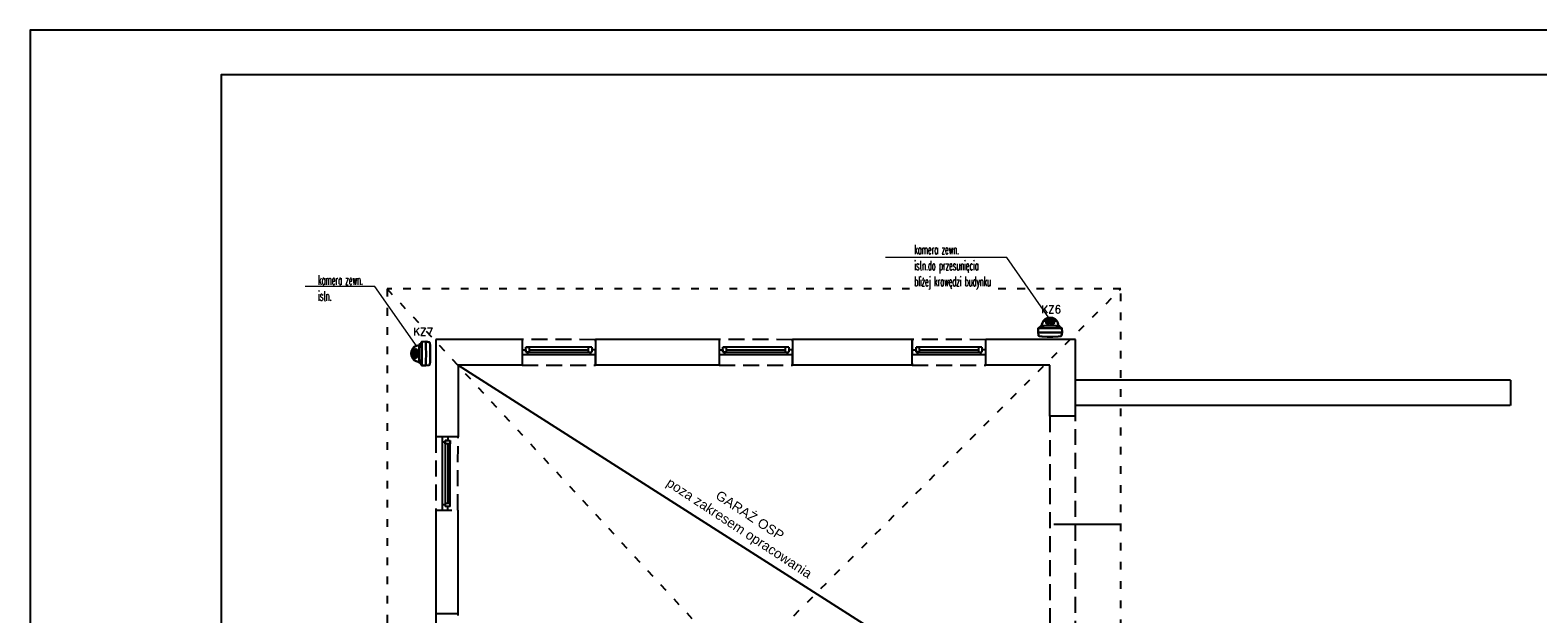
# Model space of a CAD drawing. Header units: millimetres. Extents: x 19325 to 32410, y -4876 to 2807.
# Tile 68 of 72: x 23793 to 26150, y -2077 to -1165. Entities that reach past the tile are written whole.
import ezdxf
from ezdxf import colors
from ezdxf.entities.mleader import LeaderData, LeaderLine
from ezdxf.math import Vec2, Vec3

# ---------------------------------------------------------------- set-up
doc = ezdxf.new("R2010")
doc.units = ezdxf.units.MM
doc.linetypes.add('ACAD_ISO03W100', pattern=[30, 12, -18])
doc.linetypes.add('DASHED', pattern=[0.75, 0.5, -0.25])
for name, color, linetype, lineweight in [('.WK_WODA_OPIS', 7, 'Continuous', 13), ('Avizio_CCTV', 1, 'Continuous', 30), ('e', 1, 'Continuous', 40)]:
    doc.layers.add(name, color=color, linetype=linetype, lineweight=lineweight)
for name, color, linetype in [('A_okno', 3, 'Continuous'), ('A_opis pom', 1, 'Continuous'), ('A_opis stolarki', 3, 'Continuous'), ('A_SC_MUROWANA_DZIAŁOWA', 42, 'Continuous'), ('A_schody', 3, 'Continuous'), ('A_scianazew', 42, 'Continuous')]:
    doc.layers.add(name, color=color, linetype=linetype)
doc.styles.add('SIMPLEX', font='simplex.shx')
doc.styles.get("Standard").update_dxf_attribs({"font": 'arial.ttf'})
doc.styles.add('WYMIARY', font='romans.shx', dxfattribs={"width": 0.7})

# ---------------------------------------------------------------- blocks, each defined once
blk = doc.blocks.new('AAT_KOPUŁA')
at = {"color": 1}
for points in [[(-8.2, -11), (-9, -10.9), (-9.8, -9.9), (-10.8, -9.1), (-11.8, -8.5), (-11.9, -4.6), (-11.5, -1.2), (-10.7, -0.5), (-8, -0.2), (-2.9, 0), (0, 0)], [(8.2, -11), (9, -10.9), (9.7, -9.9), (10.7, -9.1), (11.7, -8.5), (11.9, -4.6), (11.5, -1.2), (10.7, -0.5), (8, -0.2), (2.8, 0), (0, 0)], [(-11.9, -4.6), (-10.4, -4.4), (-6.4, -4.3), (0.1, -4.2), (7.5, -4.3), (10.6, -4.4), (11.9, -4.6)], [(-11.8, -8.5), (-6.7, -8.5), (2.6, -8.4), (11.7, -8.5)], [(-0.1, -18.9), (-2.4, -18.7), (-4.9, -17.4), (-6.6, -15.9), (-7.7, -14), (-8.1, -12.1), (-8.2, -11), (0, -11.2)], [(0, -18.9), (2.3, -18.7), (4.9, -17.4), (6.6, -15.9), (7.6, -14), (8.1, -12.1), (8.2, -11), (0, -11.2)]]:
    blk.add_lwpolyline(points, dxfattribs=at)
for points in [[(-8, -9.5), (-7.6, -10), (-7.2, -10.2), (-6.8, -10.2), (-6.8, -9.9), (-7.1, -9.6), (-7.5, -9.3), (-7.9, -9.1), (-8.1, -9.1), (-8.2, -9.3), (-8.1, -9.4)], [(-3.8, -15.3), (-3.9, -14.9), (-4.3, -14.8), (-4.7, -14.9), (-4.8, -15.2), (-4.7, -15.5), (-4.4, -15.7), (-4, -15.7), (-3.9, -15.6), (-3.8, -15.4)], [(-3.2, -13.8), (-3.4, -13.5), (-3.7, -13.4), (-4.1, -13.4), (-4.3, -13.9), (-4.2, -14.3), (-3.9, -14.4), (-3.4, -14.4), (-3.2, -14.2), (-3.2, -14)], [(-2.4, -15.2), (-2.5, -14.8), (-2.8, -14.7), (-3.3, -14.8), (-3.4, -15.1), (-3.3, -15.4), (-3, -15.6), (-2.6, -15.6), (-2.5, -15.5), (-2.4, -15.3)], [(-1.6, -12.7), (-1.9, -12.4), (-2.2, -12.3), (-2.6, -12.3), (-2.8, -12.8), (-2.6, -13.2), (-2.3, -13.3), (-1.9, -13.3), (-1.7, -13.1), (-1.6, -12.9)], [(-1.3, -14.2), (-1.6, -13.9), (-1.9, -13.7), (-2.3, -13.8), (-2.5, -14.2), (-2.3, -14.6), (-2, -14.8), (-1.6, -14.8), (-1.4, -14.6), (-1.3, -14.4)], [(-0.2, -11.8), (-0.4, -11.9), (-0.7, -12.2), (-0.7, -12.5), (-0.7, -12.9), (-0.5, -13.2), (-0.1, -13.3), (0.3, -13.1), (0.5, -12.6), (0.4, -12.2), (0.3, -12), (0.1, -11.8)], [(-0.1, -13.4), (-0.5, -13.5), (-0.6, -13.8), (-0.7, -14.2), (-0.5, -14.4), (-0.3, -14.6), (0.2, -14.5), (0.4, -14.2), (0.5, -14), (0.3, -13.6), (0.1, -13.5)], [(1.2, -14.2), (1.5, -13.9), (1.8, -13.7), (2.2, -13.8), (2.4, -14.2), (2.2, -14.6), (1.9, -14.8), (1.5, -14.8), (1.3, -14.6), (1.2, -14.4)], [(1.5, -12.7), (1.8, -12.4), (2.1, -12.3), (2.5, -12.3), (2.6, -12.8), (2.5, -13.2), (2.2, -13.3), (1.8, -13.3), (1.6, -13.1), (1.5, -12.9)], [(2.3, -15.2), (2.4, -14.8), (2.7, -14.7), (3.2, -14.8), (3.3, -15.1), (3.2, -15.4), (2.9, -15.6), (2.5, -15.6), (2.4, -15.5), (2.3, -15.3)], [(3.1, -13.8), (3.3, -13.5), (3.6, -13.4), (4, -13.4), (4.2, -13.9), (4, -14.3), (3.8, -14.4), (3.3, -14.4), (3.1, -14.2), (3, -14)], [(3.7, -15.3), (3.8, -14.9), (4.1, -14.8), (4.6, -14.9), (4.7, -15.2), (4.6, -15.5), (4.3, -15.7), (3.9, -15.7), (3.8, -15.6), (3.7, -15.4)], [(8, -9.5), (7.5, -10), (7.1, -10.2), (6.8, -10.2), (6.8, -9.9), (7, -9.6), (7.5, -9.3), (7.9, -9.1), (8.1, -9.1), (8.1, -9.3), (8.1, -9.4)], [(-2.4, -16.5), (-2.6, -16.1), (-2.9, -16), (-3.3, -16.1), (-3.5, -16.4), (-3.4, -16.7), (-3.1, -16.9), (-2.7, -16.9), (-2.5, -16.8), (-2.4, -16.6)], [(-1.3, -17.2), (-1.6, -17.1), (-2, -17.2), (-2.1, -17.3), (-2, -17.5), (-1.7, -17.6), (-1.3, -17.7), (-0.9, -17.6), (-0.9, -17.5), (-1.1, -17.3)], [(-0.1, -15.1), (-0.8, -15.2), (-1.3, -15.6), (-1.6, -16), (-1.6, -16.4), (-1.2, -16.9), (-0.6, -17.1), (-0.1, -17.1), (0.6, -17), (1.2, -16.6), (1.4, -16.2), (1.4, -15.8), (0.9, -15.3), (0.3, -15.1)], [(0, -15.7), (-0.5, -15.7), (-0.9, -15.9), (-0.9, -16.2), (-0.9, -16.5), (-0.6, -16.7), (-0.1, -16.7), (0.5, -16.6), (0.8, -16.4), (0.8, -16), (0.4, -15.7)], [(1.2, -17.2), (1.5, -17.1), (1.9, -17.2), (2, -17.3), (1.9, -17.5), (1.6, -17.6), (1.2, -17.7), (0.8, -17.6), (0.8, -17.5), (1, -17.3)], [(2.3, -16.5), (2.5, -16.1), (2.8, -16), (3.2, -16.1), (3.4, -16.4), (3.3, -16.7), (3, -16.9), (2.6, -16.9), (2.4, -16.8), (2.3, -16.6)]]:
    blk.add_lwpolyline(points, close=True, dxfattribs=at)
blk = doc.blocks.new('_None')

msp = doc.modelspace()

# ---------------------------------------------------------------- linework, layer by layer
for points in [[(23793, -4134.6), (27991.3, -4134.6), (27991.3, -1164.6), (23793, -1164.6)], [(24091.8, -4064.6), (27921.3, -4064.6), (27921.3, -1234.6), (24091.8, -1234.6)]]:
    msp.add_lwpolyline(points, close=True)
at = {"linetype": 'DASHED', "ltscale": 50}
for points in [[(24562, -1648.2), (24562, -1688.2), (24677, -1688.6), (24677, -1648.6)], [(24870, -1648.2), (24870, -1688.2), (24985, -1688.6), (24985, -1648.6)], [(25172, -1648.2), (25172, -1688.2), (25287, -1688.6), (25287, -1648.6)], [(25427, -1768.2), (25387, -1768.2), (25387, -2113.2), (25427, -2113.2)], [(24462, -1800.2), (24427, -1800.2), (24427, -1915.2), (24461.5, -1915.2)], [(24462, -2077.2), (24427, -2077.2), (24427, -2192.2), (24462, -2192.2)]]:
    msp.add_lwpolyline(points, close=True, dxfattribs=at)
at = {"layer": 'A_okno'}
for p, q in [((24562, -1664.2, 0), (24568, -1664.2, 0)), ((24570.5, -1672.2, 0), (24562, -1672.2, 0)), ((24619.5, -1660.2, 0), (24568, -1660.2, 0)), ((24568, -1668.2, 0), (24568, -1660.2, 0)), ((24568, -1660.2, 0), (24573, -1660.2, 0)), ((24568, -1664.2, 0), (24568, -1668.2, 0)), ((24573, -1668.2, 0), (24568, -1668.2, 0)), ((24568, -1668.2, 0), (24619.5, -1668.2, 0)), ((24570.5, -1668.2, 0), (24570.5, -1672.2, 0)), ((24619.5, -1672.2, 0), (24570.5, -1672.2, 0)), ((24573, -1660.2, 0), (24573, -1663.7, 0)), ((24573, -1660.2, 0), (24573, -1668.2, 0)), ((24573, -1664.2, 0), (24619.5, -1664.2, 0)), ((24573, -1664.7, 0), (24573, -1668.2, 0)), ((24671, -1660.2, 0), (24619.5, -1660.2, 0)), ((24619.5, -1664.2, 0), (24666, -1664.2, 0)), ((24619.5, -1668.2, 0), (24671, -1668.2, 0)), ((24677, -1672.2, 0), (24619.5, -1672.2, 0)), ((24666, -1668.2, 0), (24666, -1660.2, 0)), ((24668.5, -1668.2, 0), (24668.5, -1672.2, 0)), ((24671, -1660.2, 0), (24671, -1668.2, 0)), ((24677, -1664.2, 0), (24671, -1664.2, 0)), ((24870, -1664.2, 0), (24876, -1664.2, 0)), ((24878.5, -1672.2, 0), (24870, -1672.2, 0)), ((24927.5, -1660.2, 0), (24876, -1660.2, 0)), ((24876, -1668.2, 0), (24876, -1660.2, 0)), ((24876, -1660.2, 0), (24881, -1660.2, 0)), ((24876, -1664.2, 0), (24876, -1668.2, 0)), ((24881, -1668.2, 0), (24876, -1668.2, 0)), ((24876, -1668.2, 0), (24927.5, -1668.2, 0)), ((24878.5, -1668.2, 0), (24878.5, -1672.2, 0)), ((24927.5, -1672.2, 0), (24878.5, -1672.2, 0)), ((24881, -1660.2, 0), (24881, -1663.7, 0)), ((24881, -1660.2, 0), (24881, -1668.2, 0)), ((24881, -1664.2, 0), (24927.5, -1664.2, 0)), ((24881, -1664.7, 0), (24881, -1668.2, 0)), ((24979, -1660.2, 0), (24927.5, -1660.2, 0)), ((24927.5, -1664.2, 0), (24974, -1664.2, 0)), ((24927.5, -1668.2, 0), (24979, -1668.2, 0)), ((24985, -1672.2, 0), (24927.5, -1672.2, 0)), ((24974, -1668.2, 0), (24974, -1660.2, 0)), ((24976.5, -1668.2, 0), (24976.5, -1672.2, 0)), ((24979, -1660.2, 0), (24979, -1668.2, 0)), ((24985, -1664.2, 0), (24979, -1664.2, 0)), ((25172, -1664.2, 0), (25178, -1664.2, 0)), ((25180.5, -1672.2, 0), (25172, -1672.2, 0)), ((25229.5, -1660.2, 0), (25178, -1660.2, 0)), ((25178, -1668.2, 0), (25178, -1660.2, 0)), ((25178, -1660.2, 0), (25183, -1660.2, 0)), ((25178, -1664.2, 0), (25178, -1668.2, 0)), ((25183, -1668.2, 0), (25178, -1668.2, 0)), ((25178, -1668.2, 0), (25229.5, -1668.2, 0)), ((25180.5, -1668.2, 0), (25180.5, -1672.2, 0)), ((25229.5, -1672.2, 0), (25180.5, -1672.2, 0)), ((25183, -1660.2, 0), (25183, -1663.7, 0)), ((25183, -1660.2, 0), (25183, -1668.2, 0)), ((25183, -1664.2, 0), (25229.5, -1664.2, 0)), ((25183, -1664.7, 0), (25183, -1668.2, 0)), ((25281, -1660.2, 0), (25229.5, -1660.2, 0)), ((25229.5, -1664.2, 0), (25276, -1664.2, 0)), ((25229.5, -1668.2, 0), (25281, -1668.2, 0)), ((25287, -1672.2, 0), (25229.5, -1672.2, 0)), ((25276, -1668.2, 0), (25276, -1660.2, 0)), ((25278.5, -1668.2, 0), (25278.5, -1672.2, 0)), ((25281, -1660.2, 0), (25281, -1668.2, 0)), ((25287, -1664.2, 0), (25281, -1664.2, 0)), ((24437.9, -1808.7, 0), (24437.9, -1800.2, 0)), ((24441.9, -1808.7, 0), (24437.9, -1808.7, 0)), ((24437.9, -1857.7, 0), (24437.9, -1808.7, 0)), ((24441.9, -1806.2, 0), (24449.9, -1806.2, 0)), ((24441.9, -1811.2, 0), (24441.9, -1806.2, 0)), ((24445.9, -1806.2, 0), (24441.9, -1806.2, 0)), ((24441.9, -1806.2, 0), (24441.9, -1857.7, 0)), ((24445.4, -1811.2, 0), (24441.9, -1811.2, 0)), ((24449.9, -1811.2, 0), (24441.9, -1811.2, 0)), ((24445.9, -1800.2, 0), (24445.9, -1806.2, 0)), ((24445.9, -1811.2, 0), (24445.9, -1857.7, 0)), ((24449.9, -1811.2, 0), (24446.4, -1811.2, 0)), ((24449.9, -1857.7, 0), (24449.9, -1806.2, 0)), ((24449.9, -1806.2, 0), (24449.9, -1811.2, 0)), ((24437.9, -1915.2, 0), (24437.9, -1857.7, 0)), ((24441.9, -1857.7, 0), (24441.9, -1909.2, 0)), ((24445.9, -1857.7, 0), (24445.9, -1904.2, 0)), ((24449.9, -1909.2, 0), (24449.9, -1857.7, 0)), ((24441.9, -1906.7, 0), (24437.9, -1906.7, 0)), ((24441.9, -1904.2, 0), (24449.9, -1904.2, 0)), ((24449.9, -1909.2, 0), (24441.9, -1909.2, 0)), ((24445.9, -1915.2, 0), (24445.9, -1909.2, 0))]:
    msp.add_line(p, q, dxfattribs=at)
at = {"layer": 'A_opis stolarki'}
msp.add_line((25496.7, -1937.7, 0.1), (25393.5, -1937.6, -0.1), dxfattribs=at)
at = {"layer": 'A_SC_MUROWANA_DZIAŁOWA', "linetype": 'ACAD_ISO03W100'}
for p, q in [((24351, -1569), (24902, -2164.9)), ((24902, -2164.9), (25498.3, -1569))]:
    msp.add_line(p, q, dxfattribs=at)
at = {"layer": 'A_SC_MUROWANA_DZIAŁOWA'}
msp.add_line((24462, -1688.2), (25387, -2278.2), dxfattribs=at)
at = {"layer": 'A_SC_MUROWANA_DZIAŁOWA', "linetype": 'ACAD_ISO03W100'}
msp.add_lwpolyline([(24351, -3388.1), (25498.3, -3388.1), (25498.3, -1569), (24351, -1569)], close=True, dxfattribs=at)
at = {"layer": 'A_schody'}
for p, q in [((26107.2, -1711.7), (25427, -1711.7)), ((26107.2, -1711.7), (26107.2, -1751.7)), ((26107, -1751.7), (25427, -1751.7))]:
    msp.add_line(p, q, dxfattribs=at)
at = {"layer": 'A_scianazew'}
for p, q in [((24427, -1648.2), (24427, -1800.2)), ((24562, -1648.2), (24427, -1648.2)), ((24870, -1648.2), (24677, -1648.2)), ((25172, -1648.2), (24985, -1648.2)), ((25172, -1688.2), (25172, -1648.2)), ((25427, -1648.2), (25287, -1648.2)), ((25287, -1688.2), (25287, -1648.2)), ((25427, -1768.2), (25427, -1648.2)), ((24562, -1688.2), (24462, -1688.2)), ((24870, -1688.2), (24677, -1688.2)), ((25172, -1688.2), (24985, -1688.2)), ((25387, -1688.2), (25287, -1688.2)), ((25387, -1768.2), (25387, -1688.2)), ((25427, -1768.2), (25387, -1768.2)), ((24462, -1800.2), (24427, -1800.2)), ((24427, -1915.2), (24427, -2077.2)), ((24461.5, -1915.2), (24461.5, -2077.2)), ((24462, -2077.2), (24427, -2077.2))]:
    msp.add_line(p, q, dxfattribs=at)
for points in [[(24562, -1648.2), (24562, -1688.2)], [(24677, -1648.2), (24677, -1688.2)], [(24870, -1648.2), (24870, -1688.2)], [(24985, -1648.2), (24985, -1688.2)], [(24462, -1688.2), (24462, -1800.2)]]:
    msp.add_lwpolyline(points, dxfattribs=at)

# ---------------------------------------------------------------- block references
at = {"layer": 'Avizio_CCTV', "xscale": 1.575, "yscale": 1.575, "zscale": 1.575}
for p, rotation in [((25387.5, -1644, 0), 180), ((24418.6, -1670.3, 0), 270)]:
    msp.add_blockref('AAT_KOPUŁA', p, dxfattribs=dict(at, rotation=rotation))

# ---------------------------------------------------------------- texts
at = {"layer": 'A_opis pom'}
msp.add_text('GARAŻ OSP', height=15, rotation=326.6584, dxfattribs=at).set_placement((24863.1, -1895.8))
at = {"layer": 'A_opis pom', "insert": (24794.5, -1863.4, 0.1), "char_height": 15, "width": 473.91, "attachment_point": 1, "rotation": 326.6584}
msp.add_mtext('poza zakresem opracowania', dxfattribs=at)

# ---------------------------------------------------------------- next in the draw order: leaders
at = {"layer": '.WK_WODA_OPIS'}
ml = msp.add_multileader_mtext('Standard', dxfattribs=at)
ml.set_content('{\\W0.5;kamera zewn. \\Pistn.do przesunięcia \\Pbliżej krawędzi budynku}', color=256, style='WYMIARY')
ml.set_leader_properties(linetype='ByLayer', lineweight=-1)
ml.set_arrow_properties(name='NONE')
ml.build(insert=Vec2(0, 0))
ml.multileader.update_dxf_attribs({"text_left_attachment_type": 6, "text_right_attachment_type": 6, "text_top_attachment_type": 0, "text_bottom_attachment_type": 0, "dogleg_length": 86.4, "arrow_head_size": 5})
ctx = ml.context
ctx.base_point, ctx.char_height, ctx.arrow_head_size, ctx.landing_gap_size, ctx.plane_origin = Vec3(25174.1, -1520.3, 3941.3), 15, 5, 1.25, Vec3(-851167.1, 6521018.8, 3941.3)
ctx.left_attachment, ctx.right_attachment = 6, 6
notes = []
notes.append((ctx, [(0, (1, 1, 0), (25319.9, -1520.3, 3941.3), (-1, 0), 10.8, [(0, [(25385.6, -1614.4, 3941.3)], 256, [])])]))
ctx.mtext.insert, ctx.mtext.line_spacing_style = Vec3(25175.3, -1500, 3941.3), 2
ctx.mtext.has_bg_fill, ctx.mtext.bg_color, ctx.mtext.bg_scale_factor, ctx.mtext.bg_transparency, ctx.mtext.use_window_bg_color = 1, -1027028792, 1.5, 0, 1
ml = msp.add_multileader_mtext('Standard', dxfattribs=at)
ml.set_content('{\\W0.5;kamera zewn. \\Pistn.}', color=256, style='WYMIARY')
ml.set_leader_properties(linetype='ByLayer', lineweight=-1)
ml.set_arrow_properties(name='NONE')
ml.build(insert=Vec2(0, 0))
ml.multileader.update_dxf_attribs({"text_left_attachment_type": 6, "text_right_attachment_type": 6, "text_top_attachment_type": 0, "text_bottom_attachment_type": 0, "dogleg_length": 86.4, "arrow_head_size": 5})
ctx = ml.context
ctx.base_point, ctx.char_height, ctx.arrow_head_size, ctx.landing_gap_size, ctx.plane_origin = Vec3(24242.1, -1565.6, 3941.3), 15, 5, 1.25, Vec3(-852154.8, 6520973.5, 3941.3)
ctx.left_attachment, ctx.right_attachment = 6, 6
notes.append((ctx, [(0, (1, 1, 0), (24332.1, -1565.6, 3941.3), (-1, 0), 10.8, [(0, [(24397.9, -1659.7, 3941.3)], 256, [])])]))
ctx.mtext.insert, ctx.mtext.line_spacing_style = Vec3(24243.3, -1547.6, 3941.3), 2
ctx.mtext.has_bg_fill, ctx.mtext.bg_color, ctx.mtext.bg_scale_factor, ctx.mtext.bg_transparency, ctx.mtext.use_window_bg_color = 1, -1027028792, 1.5, 0, 1
for ctx, leaders in notes:
    for number, flags, end, landing, length, lines in leaders:
        leader = LeaderData()
        leader.index, (leader.has_last_leader_line, leader.has_dogleg_vector, leader.attachment_direction) = number, flags
        leader.last_leader_point, leader.dogleg_vector, leader.dogleg_length = Vec3(end), Vec3(landing), length
        for number, points, colour, breaks in lines:
            line = LeaderLine()
            line.index, line.vertices, line.color, line.breaks = number, Vec3.list(points), colors.encode_raw_color(colour), breaks
            leader.lines.append(line)
        ctx.leaders.append(leader)

# ---------------------------------------------------------------- next in the draw order: texts
at = {"layer": 'e', "style": 'SIMPLEX'}
for s, p in [('KZ6', (25373.6, -1607.2, 1)), ('KZ7', (24391.7, -1641.8, 1))]:
    msp.add_text(s, height=11.97, dxfattribs=at).set_placement(p)

doc.saveas('drawing.dxf')
